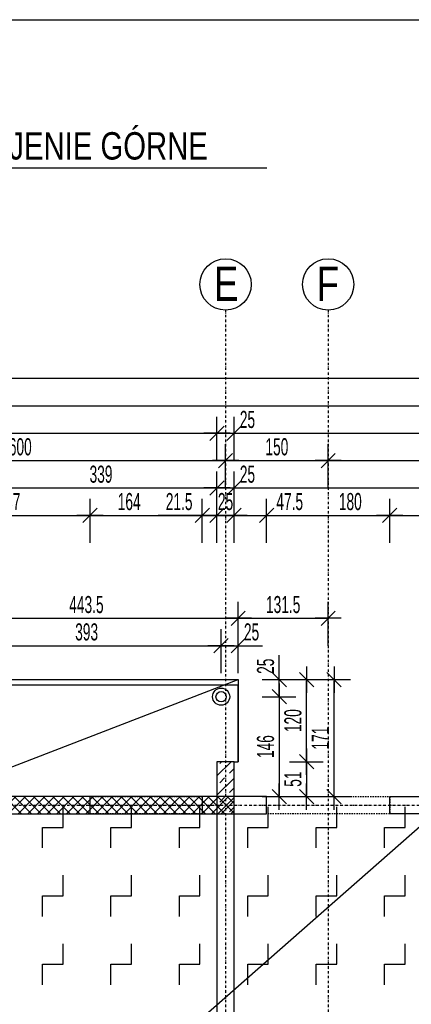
# Model space of a CAD drawing. Header units: millimetres. Extents: x -22500 to -4121, y -19317 to -14831.
# Tile 68 of 70: x -6047 to -5474, y -16507 to -15068. Entities that reach past the tile are written whole.
import ezdxf
from ezdxf.enums import TextEntityAlignment as Align

# ---------------------------------------------------------------- set-up
doc = ezdxf.new("R2010")
doc.units = ezdxf.units.MM
doc.header["$LTSCALE"] = 10
doc.linetypes.add('MO', pattern=[0.7, 0.35, -0.17, 0.01, -0.17])
doc.linetypes.add('MP', pattern=[0.36, 0.2, -0.16])
for name, color, linetype in [('BA_szr', 1, 'Continuous'), ('BA_wym', 1, 'Continuous'), ('BD_lpm', 1, 'MP'), ('BD_osm', 1, 'MO'), ('BD_txs', 2, 'Continuous'), ('BD_wic', 1, 'Continuous'), ('BD_wig', 3, 'Continuous'), ('BD_wis', 2, 'Continuous'), ('BZ_P_prz', 4, 'Continuous'), ('BZ_sym', 7, 'Continuous'), ('BZ_txg', 3, 'Continuous'), ('BZ_txs', 2, 'Continuous')]:
    doc.layers.add(name, color=color, linetype=linetype)
doc.styles.add('BIKTG', font='bikromsw.shx', dxfattribs={"width": 0.8})
doc.styles.add('BIKTS', font='bikromsw.shx', dxfattribs={"width": 0.8})
doc.styles.add('BIKWYM', font='bikromsw.shx', dxfattribs={"width": 0.6})
doc.dimstyles.new('BA_KR_100_cm', dxfattribs={"dimtxt": 25, "dimasz": 1.666667, "dimexe": 24, "dimexo": 0, "dimgap": 0, "dimtad": 0, "dimdec": 1, "dimrnd": 0.5, "dimzin": 9, "dimdsep": 46, "dimtxsty": 'BIKWYM', "dimblk": 'WYM-KR', "dimcen": 0, "dimdle": 20, "dimclrd": 256, "dimclre": 256, "dimclrt": 2, "dimadec": 0, "dimazin": 0, "dimtfac": 0.033333, "dimtdec": 1, "dimtmove": 0, "dimatfit": 3, "dimldrblk": 'WYM-KR', "dimfxl": 25, "dimfxlon": 1, "dimtvp": 0.8, "dimtolj": 1, "dimarcsym": 0})

# ---------------------------------------------------------------- blocks, each defined once
blk = doc.blocks.new('WYM-KR')
at = {"linetype": 'ByBlock'}
blk.add_line((11.52, 0), (-11.52, 0), dxfattribs=at)
at = {"color": 7, "linetype": 'ByBlock'}
blk.add_line((6.24, 6.24), (-6.24, -6.24), dxfattribs=at)
blk = doc.blocks.new('*D559')
at = {"layer": 'BA_wym', "lineweight": -2}
for p, q in [((-4637.4, -16152.2), (-4588.4, -16152.2)), ((-4612.4, -16201.6), (-4612.4, -16153.9)), ((-4637.4, -16203.2), (-4588.4, -16203.2))]:
    blk.add_line(p, q, dxfattribs=at)
at = {"layer": 'Defpoints', "color": 0}
for p in [(-5733.4, -16152.2), (-4612.4, -16152.2), (-5043.4, -16203.2)]:
    blk.add_point(p, dxfattribs=at)
at = {"layer": 'BA_wym', "lineweight": -2, "xscale": 1.666666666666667, "yscale": 1.666666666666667, "zscale": 1.666666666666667}
for p, rotation in [((-4612.4, -16152.2), 90), ((-4612.4, -16203.2), 270)]:
    blk.add_blockref('WYM-KR', p, dxfattribs=dict(at, rotation=rotation))
at = {"layer": 'BA_wym', "color": 2, "insert": (-4632.4, -16177.7), "char_height": 25, "attachment_point": 5, "rotation": 90, "style": 'BIKWYM'}
blk.add_mtext('\\A1;51', dxfattribs=at)
blk = doc.blocks.new('*D562')
at = {"layer": 'BA_wym', "lineweight": -2}
for p, q in [((-4597.4, -16152.2), (-4548.4, -16152.2)), ((-4572.4, -16153.9), (-4572.4, -18197.6)), ((-4597.4, -18199.2), (-4548.4, -18199.2))]:
    blk.add_line(p, q, dxfattribs=at)
at = {"layer": 'Defpoints', "color": 0}
for p in [(-5733.4, -16152.2), (-5043.4, -18199.2), (-4572.4, -18199.2)]:
    blk.add_point(p, dxfattribs=at)
at = {"layer": 'BA_wym', "lineweight": -2, "xscale": 1.666666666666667, "yscale": 1.666666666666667, "zscale": 1.666666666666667}
for p, rotation in [((-4572.4, -16152.2), 90), ((-4572.4, -18199.2), 270)]:
    blk.add_blockref('WYM-KR', p, dxfattribs=dict(at, rotation=rotation))
at = {"layer": 'BA_wym', "color": 2, "insert": (-4592.4, -17175.7), "char_height": 25, "attachment_point": 5, "rotation": 90, "style": 'BIKWYM'}
blk.add_mtext('\\A1;2047', dxfattribs=at)
blk = doc.blocks.new('*D585')
at = {"layer": 'BA_wym', "lineweight": -2}
for p, q in [((-6180.9, -15832.2), (-6180.9, -15768.2)), ((-5943.9, -15832.2), (-5943.9, -15768.2)), ((-6179.2, -15792.2), (-5945.6, -15792.2))]:
    blk.add_line(p, q, dxfattribs=at)
at = {"layer": 'Defpoints', "color": 0}
for p in [(-5943.9, -15792.2), (-6180.9, -16203.2), (-5943.9, -16203.2)]:
    blk.add_point(p, dxfattribs=at)
at = {"layer": 'BA_wym', "lineweight": -2, "xscale": 1.666666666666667, "yscale": 1.666666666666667, "zscale": 1.666666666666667, "rotation": 180}
blk.add_blockref('WYM-KR', (-6180.9, -15792.2), dxfattribs=at)
at = {"layer": 'BA_wym', "lineweight": -2, "xscale": 1.666666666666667, "yscale": 1.666666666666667, "zscale": 1.666666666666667}
blk.add_blockref('WYM-KR', (-5943.9, -15792.2), dxfattribs=at)
at = {"layer": 'BA_wym', "color": 2, "insert": (-6062.4, -15772.2), "char_height": 25, "attachment_point": 5, "style": 'BIKWYM'}
blk.add_mtext('\\A1;237', dxfattribs=at)
blk = doc.blocks.new('*D586')
at = {"layer": 'BA_wym', "lineweight": -2}
for p, q in [((-5943.9, -15832.2), (-5943.9, -15768.2)), ((-5779.9, -15832.2), (-5779.9, -15768.2)), ((-5942.3, -15792.2), (-5781.6, -15792.2))]:
    blk.add_line(p, q, dxfattribs=at)
at = {"layer": 'Defpoints', "color": 0}
for p in [(-5779.9, -15792.2), (-5943.9, -16203.2), (-5779.9, -16203.2)]:
    blk.add_point(p, dxfattribs=at)
at = {"layer": 'BA_wym', "lineweight": -2, "xscale": 1.666666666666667, "yscale": 1.666666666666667, "zscale": 1.666666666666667, "rotation": 180}
blk.add_blockref('WYM-KR', (-5943.9, -15792.2), dxfattribs=at)
at = {"layer": 'BA_wym', "lineweight": -2, "xscale": 1.666666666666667, "yscale": 1.666666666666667, "zscale": 1.666666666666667}
blk.add_blockref('WYM-KR', (-5779.9, -15792.2), dxfattribs=at)
at = {"layer": 'BA_wym', "color": 2, "insert": (-5886.7, -15772.2), "char_height": 25, "attachment_point": 5, "style": 'BIKWYM'}
blk.add_mtext('\\A1;164', dxfattribs=at)
blk = doc.blocks.new('*D587')
at = {"layer": 'BA_wym', "lineweight": -2}
for p, q in [((-5779.9, -15832.2), (-5779.9, -15768.2)), ((-5758.4, -15832.2), (-5758.4, -15768.2)), ((-5781.6, -15792.2), (-5844.2, -15792.2)), ((-5779.9, -15792.2), (-5758.4, -15792.2)), ((-5756.8, -15792.2), (-5755.1, -15792.2))]:
    blk.add_line(p, q, dxfattribs=at)
at = {"layer": 'Defpoints', "color": 0}
for p in [(-5758.4, -15792.2), (-5758.4, -16152.2), (-5779.9, -16203.2)]:
    blk.add_point(p, dxfattribs=at)
at = {"layer": 'BA_wym', "lineweight": -2, "xscale": 1.666666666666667, "yscale": 1.666666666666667, "zscale": 1.666666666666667}
blk.add_blockref('WYM-KR', (-5779.9, -15792.2), dxfattribs=at)
at = {"layer": 'BA_wym', "lineweight": -2, "xscale": 1.666666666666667, "yscale": 1.666666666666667, "zscale": 1.666666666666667, "rotation": 180}
blk.add_blockref('WYM-KR', (-5758.4, -15792.2), dxfattribs=at)
at = {"layer": 'BA_wym', "color": 2, "insert": (-5813.7, -15772.2), "char_height": 25, "attachment_point": 5, "style": 'BIKWYM'}
blk.add_mtext('\\A1;21.5', dxfattribs=at)
blk = doc.blocks.new('*D588')
at = {"layer": 'BA_wym', "lineweight": -2}
for p, q in [((-5758.4, -15832.2), (-5758.4, -15768.2)), ((-5733.4, -15832.2), (-5733.4, -15768.2)), ((-5760.1, -15792.2), (-5761.8, -15792.2)), ((-5758.4, -15792.2), (-5733.4, -15792.2)), ((-5731.8, -15792.2), (-5730.1, -15792.2))]:
    blk.add_line(p, q, dxfattribs=at)
at = {"layer": 'Defpoints', "color": 0}
for p in [(-5733.4, -15792.2), (-5758.4, -16152.2), (-5733.4, -16152.2)]:
    blk.add_point(p, dxfattribs=at)
at = {"layer": 'BA_wym', "lineweight": -2, "xscale": 1.666666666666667, "yscale": 1.666666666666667, "zscale": 1.666666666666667}
blk.add_blockref('WYM-KR', (-5758.4, -15792.2), dxfattribs=at)
at = {"layer": 'BA_wym', "lineweight": -2, "xscale": 1.666666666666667, "yscale": 1.666666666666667, "zscale": 1.666666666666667, "rotation": 180}
blk.add_blockref('WYM-KR', (-5733.4, -15792.2), dxfattribs=at)
at = {"layer": 'BA_wym', "color": 2, "insert": (-5745.9, -15772.2), "char_height": 25, "attachment_point": 5, "style": 'BIKWYM'}
blk.add_mtext('\\A1;25', dxfattribs=at)
blk = doc.blocks.new('*D589')
at = {"layer": 'BA_wym', "lineweight": -2}
for p, q in [((-5733.4, -15832.2), (-5733.4, -15768.2)), ((-5685.9, -15832.2), (-5685.9, -15768.2)), ((-5735.1, -15792.2), (-5736.8, -15792.2)), ((-5733.4, -15792.2), (-5685.9, -15792.2)), ((-5684.3, -15792.2), (-5621.6, -15792.2))]:
    blk.add_line(p, q, dxfattribs=at)
at = {"layer": 'Defpoints', "color": 0}
for p in [(-5685.9, -15792.2), (-5733.4, -16152.2), (-5685.9, -16203.2)]:
    blk.add_point(p, dxfattribs=at)
at = {"layer": 'BA_wym', "lineweight": -2, "xscale": 1.666666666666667, "yscale": 1.666666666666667, "zscale": 1.666666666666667}
blk.add_blockref('WYM-KR', (-5733.4, -15792.2), dxfattribs=at)
at = {"layer": 'BA_wym', "lineweight": -2, "xscale": 1.666666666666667, "yscale": 1.666666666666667, "zscale": 1.666666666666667, "rotation": 180}
blk.add_blockref('WYM-KR', (-5685.9, -15792.2), dxfattribs=at)
at = {"layer": 'BA_wym', "color": 2, "insert": (-5652.1, -15772.2), "char_height": 25, "attachment_point": 5, "style": 'BIKWYM'}
blk.add_mtext('\\A1;47.5', dxfattribs=at)
blk = doc.blocks.new('*D590')
at = {"layer": 'BA_wym', "lineweight": -2}
for p, q in [((-5685.9, -15832.2), (-5685.9, -15768.2)), ((-5505.9, -15832.2), (-5505.9, -15768.2)), ((-5684.3, -15792.2), (-5507.6, -15792.2))]:
    blk.add_line(p, q, dxfattribs=at)
at = {"layer": 'Defpoints', "color": 0}
for p in [(-5505.9, -15792.2), (-5685.9, -16203.2), (-5505.9, -16203.2)]:
    blk.add_point(p, dxfattribs=at)
at = {"layer": 'BA_wym', "lineweight": -2, "xscale": 1.666666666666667, "yscale": 1.666666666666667, "zscale": 1.666666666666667, "rotation": 180}
blk.add_blockref('WYM-KR', (-5685.9, -15792.2), dxfattribs=at)
at = {"layer": 'BA_wym', "lineweight": -2, "xscale": 1.666666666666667, "yscale": 1.666666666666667, "zscale": 1.666666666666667}
blk.add_blockref('WYM-KR', (-5505.9, -15792.2), dxfattribs=at)
at = {"layer": 'BA_wym', "color": 2, "insert": (-5563.6, -15772.2), "char_height": 25, "attachment_point": 5, "style": 'BIKWYM'}
blk.add_mtext('\\A1;180', dxfattribs=at)
blk = doc.blocks.new('*D591')
at = {"layer": 'BA_wym', "lineweight": -2}
for p, q in [((-5505.9, -15832.2), (-5505.9, -15768.2)), ((-5355.9, -15832.2), (-5355.9, -15768.2)), ((-5504.3, -15792.2), (-5357.6, -15792.2))]:
    blk.add_line(p, q, dxfattribs=at)
at = {"layer": 'Defpoints', "color": 0}
for p in [(-5355.9, -15792.2), (-5505.9, -16203.2), (-5355.9, -16203.2)]:
    blk.add_point(p, dxfattribs=at)
at = {"layer": 'BA_wym', "lineweight": -2, "xscale": 1.666666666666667, "yscale": 1.666666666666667, "zscale": 1.666666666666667, "rotation": 180}
blk.add_blockref('WYM-KR', (-5505.9, -15792.2), dxfattribs=at)
at = {"layer": 'BA_wym', "lineweight": -2, "xscale": 1.666666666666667, "yscale": 1.666666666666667, "zscale": 1.666666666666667}
blk.add_blockref('WYM-KR', (-5355.9, -15792.2), dxfattribs=at)
at = {"layer": 'BA_wym', "color": 2, "insert": (-5430.9, -15772.2), "char_height": 25, "attachment_point": 5, "style": 'BIKWYM'}
blk.add_mtext('\\A1;150', dxfattribs=at)
blk = doc.blocks.new('*D604')
at = {"layer": 'BA_wym', "lineweight": -2}
for p, q in [((-6097.4, -15792.2), (-6097.4, -15728.2)), ((-5758.4, -15792.2), (-5758.4, -15728.2)), ((-6095.8, -15752.2), (-5760.1, -15752.2))]:
    blk.add_line(p, q, dxfattribs=at)
at = {"layer": 'Defpoints', "color": 0}
for p in [(-5758.4, -15752.2), (-5758.4, -16152.2), (-6097.4, -16228.2)]:
    blk.add_point(p, dxfattribs=at)
at = {"layer": 'BA_wym', "lineweight": -2, "xscale": 1.666666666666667, "yscale": 1.666666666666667, "zscale": 1.666666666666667, "rotation": 180}
blk.add_blockref('WYM-KR', (-6097.4, -15752.2), dxfattribs=at)
at = {"layer": 'BA_wym', "lineweight": -2, "xscale": 1.666666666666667, "yscale": 1.666666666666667, "zscale": 1.666666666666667}
blk.add_blockref('WYM-KR', (-5758.4, -15752.2), dxfattribs=at)
at = {"layer": 'BA_wym', "color": 2, "insert": (-5927.9, -15732.2), "char_height": 25, "attachment_point": 5, "style": 'BIKWYM'}
blk.add_mtext('\\A1;339', dxfattribs=at)
blk = doc.blocks.new('*D605')
at = {"layer": 'BA_wym', "lineweight": -2}
for p, q in [((-5758.4, -15792.2), (-5758.4, -15728.2)), ((-5733.4, -15792.2), (-5733.4, -15728.2)), ((-5760.1, -15752.2), (-5761.8, -15752.2)), ((-5758.4, -15752.2), (-5733.4, -15752.2)), ((-5731.8, -15752.2), (-5697.7, -15752.2))]:
    blk.add_line(p, q, dxfattribs=at)
at = {"layer": 'Defpoints', "color": 0}
for p in [(-5733.4, -15752.2), (-5758.4, -16152.2), (-5733.4, -16152.2)]:
    blk.add_point(p, dxfattribs=at)
at = {"layer": 'BA_wym', "lineweight": -2, "xscale": 1.666666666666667, "yscale": 1.666666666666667, "zscale": 1.666666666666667}
blk.add_blockref('WYM-KR', (-5758.4, -15752.2), dxfattribs=at)
at = {"layer": 'BA_wym', "lineweight": -2, "xscale": 1.666666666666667, "yscale": 1.666666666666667, "zscale": 1.666666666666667, "rotation": 180}
blk.add_blockref('WYM-KR', (-5733.4, -15752.2), dxfattribs=at)
at = {"layer": 'BA_wym', "color": 2, "insert": (-5713.9, -15732.2), "char_height": 25, "attachment_point": 5, "style": 'BIKWYM'}
blk.add_mtext('\\A1;25', dxfattribs=at)
blk = doc.blocks.new('*D606')
at = {"layer": 'BA_wym', "lineweight": -2}
for p, q in [((-5733.4, -15792.2), (-5733.4, -15728.2)), ((-5068.4, -15792.2), (-5068.4, -15728.2)), ((-5731.8, -15752.2), (-5070.1, -15752.2))]:
    blk.add_line(p, q, dxfattribs=at)
at = {"layer": 'Defpoints', "color": 0}
for p in [(-5068.4, -15752.2), (-5733.4, -16152.2), (-5068.4, -16203.2)]:
    blk.add_point(p, dxfattribs=at)
at = {"layer": 'BA_wym', "lineweight": -2, "xscale": 1.666666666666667, "yscale": 1.666666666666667, "zscale": 1.666666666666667, "rotation": 180}
blk.add_blockref('WYM-KR', (-5733.4, -15752.2), dxfattribs=at)
at = {"layer": 'BA_wym', "lineweight": -2, "xscale": 1.666666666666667, "yscale": 1.666666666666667, "zscale": 1.666666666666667}
blk.add_blockref('WYM-KR', (-5068.4, -15752.2), dxfattribs=at)
at = {"layer": 'BA_wym', "color": 2, "insert": (-5400.9, -15732.2), "char_height": 25, "attachment_point": 5, "style": 'BIKWYM'}
blk.add_mtext('\\A1;665', dxfattribs=at)
blk = doc.blocks.new('*D612')
at = {"layer": 'BA_wym', "lineweight": -2}
for p, q in [((-6345.9, -15752.2), (-6345.9, -15688.2)), ((-5745.9, -15752.2), (-5745.9, -15688.2)), ((-6344.3, -15712.2), (-5747.6, -15712.2))]:
    blk.add_line(p, q, dxfattribs=at)
at = {"layer": 'Defpoints', "color": 0}
for p in [(-5745.9, -15712.2), (-6345.9, -16203.2), (-5745.9, -16203.2)]:
    blk.add_point(p, dxfattribs=at)
at = {"layer": 'BA_wym', "lineweight": -2, "xscale": 1.666666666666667, "yscale": 1.666666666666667, "zscale": 1.666666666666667, "rotation": 180}
blk.add_blockref('WYM-KR', (-6345.9, -15712.2), dxfattribs=at)
at = {"layer": 'BA_wym', "lineweight": -2, "xscale": 1.666666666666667, "yscale": 1.666666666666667, "zscale": 1.666666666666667}
blk.add_blockref('WYM-KR', (-5745.9, -15712.2), dxfattribs=at)
at = {"layer": 'BA_wym', "color": 2, "insert": (-6045.9, -15692.2), "char_height": 25, "attachment_point": 5, "style": 'BIKWYM'}
blk.add_mtext('\\A1;600', dxfattribs=at)
blk = doc.blocks.new('*D613')
at = {"layer": 'BA_wym', "lineweight": -2}
for p, q in [((-5745.9, -15752.2), (-5745.9, -15688.2)), ((-5595.9, -15752.2), (-5595.9, -15688.2)), ((-5744.3, -15712.2), (-5597.6, -15712.2))]:
    blk.add_line(p, q, dxfattribs=at)
at = {"layer": 'Defpoints', "color": 0}
for p in [(-5595.9, -15712.2), (-5745.9, -16203.2), (-5595.9, -16486.4)]:
    blk.add_point(p, dxfattribs=at)
at = {"layer": 'BA_wym', "lineweight": -2, "xscale": 1.666666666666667, "yscale": 1.666666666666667, "zscale": 1.666666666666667, "rotation": 180}
blk.add_blockref('WYM-KR', (-5745.9, -15712.2), dxfattribs=at)
at = {"layer": 'BA_wym', "lineweight": -2, "xscale": 1.666666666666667, "yscale": 1.666666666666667, "zscale": 1.666666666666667}
blk.add_blockref('WYM-KR', (-5595.9, -15712.2), dxfattribs=at)
at = {"layer": 'BA_wym', "color": 2, "insert": (-5670.9, -15692.2), "char_height": 25, "attachment_point": 5, "style": 'BIKWYM'}
blk.add_mtext('\\A1;150', dxfattribs=at)
blk = doc.blocks.new('*D614')
at = {"layer": 'BA_wym', "lineweight": -2}
for p, q in [((-5595.9, -15752.2), (-5595.9, -15688.2)), ((-5055.9, -15752.2), (-5055.9, -15688.2)), ((-5594.3, -15712.2), (-5057.6, -15712.2))]:
    blk.add_line(p, q, dxfattribs=at)
at = {"layer": 'Defpoints', "color": 0}
for p in [(-5055.9, -15712.2), (-5055.9, -16203.2), (-5595.9, -16486.4)]:
    blk.add_point(p, dxfattribs=at)
at = {"layer": 'BA_wym', "lineweight": -2, "xscale": 1.666666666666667, "yscale": 1.666666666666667, "zscale": 1.666666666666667, "rotation": 180}
blk.add_blockref('WYM-KR', (-5595.9, -15712.2), dxfattribs=at)
at = {"layer": 'BA_wym', "lineweight": -2, "xscale": 1.666666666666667, "yscale": 1.666666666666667, "zscale": 1.666666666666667}
blk.add_blockref('WYM-KR', (-5055.9, -15712.2), dxfattribs=at)
at = {"layer": 'BA_wym', "color": 2, "insert": (-5325.9, -15692.2), "char_height": 25, "attachment_point": 5, "style": 'BIKWYM'}
blk.add_mtext('\\A1;540', dxfattribs=at)
blk = doc.blocks.new('*D618')
at = {"layer": 'BA_wym', "lineweight": -2}
for p, q in [((-6933.4, -15712.2), (-6933.4, -15648.2)), ((-5758.4, -15712.2), (-5758.4, -15648.2)), ((-6931.8, -15672.2), (-5760.1, -15672.2))]:
    blk.add_line(p, q, dxfattribs=at)
at = {"layer": 'Defpoints', "color": 0}
for p in [(-5758.4, -15672.2), (-6933.4, -16152.2), (-5758.4, -16152.2)]:
    blk.add_point(p, dxfattribs=at)
at = {"layer": 'BA_wym', "lineweight": -2, "xscale": 1.666666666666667, "yscale": 1.666666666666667, "zscale": 1.666666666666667, "rotation": 180}
blk.add_blockref('WYM-KR', (-6933.4, -15672.2), dxfattribs=at)
at = {"layer": 'BA_wym', "lineweight": -2, "xscale": 1.666666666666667, "yscale": 1.666666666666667, "zscale": 1.666666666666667}
blk.add_blockref('WYM-KR', (-5758.4, -15672.2), dxfattribs=at)
at = {"layer": 'BA_wym', "color": 2, "insert": (-6345.9, -15652.2), "char_height": 25, "attachment_point": 5, "style": 'BIKWYM'}
blk.add_mtext('\\A1;1175', dxfattribs=at)
blk = doc.blocks.new('*D619')
at = {"layer": 'BA_wym', "lineweight": -2}
for p, q in [((-5758.4, -15712.2), (-5758.4, -15648.2)), ((-5733.4, -15712.2), (-5733.4, -15648.2)), ((-5760.1, -15672.2), (-5761.8, -15672.2)), ((-5758.4, -15672.2), (-5733.4, -15672.2)), ((-5731.8, -15672.2), (-5697.7, -15672.2))]:
    blk.add_line(p, q, dxfattribs=at)
at = {"layer": 'Defpoints', "color": 0}
for p in [(-5733.4, -15672.2), (-5758.4, -16152.2), (-5733.4, -16152.2)]:
    blk.add_point(p, dxfattribs=at)
at = {"layer": 'BA_wym', "lineweight": -2, "xscale": 1.666666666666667, "yscale": 1.666666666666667, "zscale": 1.666666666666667}
blk.add_blockref('WYM-KR', (-5758.4, -15672.2), dxfattribs=at)
at = {"layer": 'BA_wym', "lineweight": -2, "xscale": 1.666666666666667, "yscale": 1.666666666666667, "zscale": 1.666666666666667, "rotation": 180}
blk.add_blockref('WYM-KR', (-5733.4, -15672.2), dxfattribs=at)
at = {"layer": 'BA_wym', "color": 2, "insert": (-5713.9, -15652.2), "char_height": 25, "attachment_point": 5, "style": 'BIKWYM'}
blk.add_mtext('\\A1;25', dxfattribs=at)
blk = doc.blocks.new('*D620')
at = {"layer": 'BA_wym', "lineweight": -2}
for p, q in [((-5733.4, -15712.2), (-5733.4, -15648.2)), ((-5043.4, -15712.2), (-5043.4, -15648.2)), ((-5731.8, -15672.2), (-5045.1, -15672.2))]:
    blk.add_line(p, q, dxfattribs=at)
at = {"layer": 'Defpoints', "color": 0}
for p in [(-5043.4, -15672.2), (-5733.4, -16152.2), (-5043.4, -16203.2)]:
    blk.add_point(p, dxfattribs=at)
at = {"layer": 'BA_wym', "lineweight": -2, "xscale": 1.666666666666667, "yscale": 1.666666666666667, "zscale": 1.666666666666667, "rotation": 180}
blk.add_blockref('WYM-KR', (-5733.4, -15672.2), dxfattribs=at)
at = {"layer": 'BA_wym', "lineweight": -2, "xscale": 1.666666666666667, "yscale": 1.666666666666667, "zscale": 1.666666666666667}
blk.add_blockref('WYM-KR', (-5043.4, -15672.2), dxfattribs=at)
at = {"layer": 'BA_wym', "color": 2, "insert": (-5388.4, -15652.2), "char_height": 25, "attachment_point": 5, "style": 'BIKWYM'}
blk.add_mtext('\\A1;690', dxfattribs=at)
blk = doc.blocks.new('*D622')
at = {"layer": 'BA_wym', "lineweight": -2}
for p, q in [((-7648.4, -15672.2), (-7648.4, -15608.2)), ((-5043.4, -15672.2), (-5043.4, -15608.2)), ((-7646.8, -15632.2), (-5045.1, -15632.2))]:
    blk.add_line(p, q, dxfattribs=at)
at = {"layer": 'Defpoints', "color": 0}
for p in [(-5043.4, -15632.2), (-5043.4, -16203.2), (-7648.4, -16465.7)]:
    blk.add_point(p, dxfattribs=at)
at = {"layer": 'BA_wym', "lineweight": -2, "xscale": 1.666666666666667, "yscale": 1.666666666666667, "zscale": 1.666666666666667, "rotation": 180}
blk.add_blockref('WYM-KR', (-7648.4, -15632.2), dxfattribs=at)
at = {"layer": 'BA_wym', "lineweight": -2, "xscale": 1.666666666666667, "yscale": 1.666666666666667, "zscale": 1.666666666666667}
blk.add_blockref('WYM-KR', (-5043.4, -15632.2), dxfattribs=at)
at = {"layer": 'BA_wym', "color": 2, "insert": (-6345.9, -15612.2), "char_height": 25, "attachment_point": 5, "style": 'BIKWYM'}
blk.add_mtext('\\A1;2605', dxfattribs=at)
blk = doc.blocks.new('*D624')
at = {"layer": 'BA_wym', "lineweight": -2}
for p, q in [((-7819.4, -15632.2), (-7819.4, -15568.2)), ((-4872.4, -15632.2), (-4872.4, -15568.2)), ((-4874.1, -15592.2), (-7817.8, -15592.2))]:
    blk.add_line(p, q, dxfattribs=at)
at = {"layer": 'Defpoints', "color": 0}
for p in [(-7819.4, -15592.2), (-7819.4, -16465.7), (-4872.4, -16465.7)]:
    blk.add_point(p, dxfattribs=at)
at = {"layer": 'BA_wym', "lineweight": -2, "xscale": 1.666666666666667, "yscale": 1.666666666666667, "zscale": 1.666666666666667, "rotation": 180}
blk.add_blockref('WYM-KR', (-7819.4, -15592.2), dxfattribs=at)
at = {"layer": 'BA_wym', "lineweight": -2, "xscale": 1.666666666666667, "yscale": 1.666666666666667, "zscale": 1.666666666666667}
blk.add_blockref('WYM-KR', (-4872.4, -15592.2), dxfattribs=at)
at = {"layer": 'BA_wym', "color": 2, "insert": (-6345.9, -15572.2), "char_height": 25, "attachment_point": 5, "style": 'BIKWYM'}
blk.add_mtext('\\A1;2947', dxfattribs=at)
blk = doc.blocks.new('*D628')
at = {"layer": 'BA_wym', "lineweight": -2}
for p, q in [((-6145.4, -16022.7), (-6145.4, -15958.7)), ((-5752.4, -16022.7), (-5752.4, -15958.7)), ((-6143.8, -15982.7), (-5754.1, -15982.7))]:
    blk.add_line(p, q, dxfattribs=at)
at = {"layer": 'Defpoints', "color": 0}
for p in [(-5752.4, -15982.7), (-6145.4, -16044.7), (-5752.4, -16044.7)]:
    blk.add_point(p, dxfattribs=at)
at = {"layer": 'BA_wym', "lineweight": -2, "xscale": 1.666666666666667, "yscale": 1.666666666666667, "zscale": 1.666666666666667, "rotation": 180}
blk.add_blockref('WYM-KR', (-6145.4, -15982.7), dxfattribs=at)
at = {"layer": 'BA_wym', "lineweight": -2, "xscale": 1.666666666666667, "yscale": 1.666666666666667, "zscale": 1.666666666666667}
blk.add_blockref('WYM-KR', (-5752.4, -15982.7), dxfattribs=at)
at = {"layer": 'BA_wym', "color": 2, "insert": (-5948.9, -15962.7), "char_height": 25, "attachment_point": 5, "style": 'BIKWYM'}
blk.add_mtext('\\A1;393', dxfattribs=at)
blk = doc.blocks.new('*D629')
at = {"layer": 'BA_wym', "lineweight": -2}
for p, q in [((-5752.4, -16022.7), (-5752.4, -15958.7)), ((-5727.4, -16022.7), (-5727.4, -15958.7)), ((-5754.1, -15982.7), (-5755.7, -15982.7)), ((-5752.4, -15982.7), (-5727.4, -15982.7)), ((-5725.8, -15982.7), (-5691.7, -15982.7))]:
    blk.add_line(p, q, dxfattribs=at)
at = {"layer": 'Defpoints', "color": 0}
for p in [(-5727.4, -15982.7), (-5727.4, -16032.2), (-5752.4, -16044.7)]:
    blk.add_point(p, dxfattribs=at)
at = {"layer": 'BA_wym', "lineweight": -2, "xscale": 1.666666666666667, "yscale": 1.666666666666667, "zscale": 1.666666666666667}
blk.add_blockref('WYM-KR', (-5752.4, -15982.7), dxfattribs=at)
at = {"layer": 'BA_wym', "lineweight": -2, "xscale": 1.666666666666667, "yscale": 1.666666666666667, "zscale": 1.666666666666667, "rotation": 180}
blk.add_blockref('WYM-KR', (-5727.4, -15982.7), dxfattribs=at)
at = {"layer": 'BA_wym', "color": 2, "insert": (-5707.9, -15962.7), "char_height": 25, "attachment_point": 5, "style": 'BIKWYM'}
blk.add_mtext('\\A1;25', dxfattribs=at)
blk = doc.blocks.new('*D632')
at = {"layer": 'BA_wym', "lineweight": -2}
for p, q in [((-6170.9, -15982.7), (-6170.9, -15918.7)), ((-5727.4, -15982.7), (-5727.4, -15918.7)), ((-6169.2, -15942.7), (-5729.1, -15942.7))]:
    blk.add_line(p, q, dxfattribs=at)
at = {"layer": 'Defpoints', "color": 0}
for p in [(-5727.4, -15942.7), (-6170.9, -16032.2), (-5727.4, -16032.2)]:
    blk.add_point(p, dxfattribs=at)
at = {"layer": 'BA_wym', "lineweight": -2, "xscale": 1.666666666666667, "yscale": 1.666666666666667, "zscale": 1.666666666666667, "rotation": 180}
blk.add_blockref('WYM-KR', (-6170.9, -15942.7), dxfattribs=at)
at = {"layer": 'BA_wym', "lineweight": -2, "xscale": 1.666666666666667, "yscale": 1.666666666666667, "zscale": 1.666666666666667}
blk.add_blockref('WYM-KR', (-5727.4, -15942.7), dxfattribs=at)
at = {"layer": 'BA_wym', "color": 2, "insert": (-5949.2, -15922.7), "char_height": 25, "attachment_point": 5, "style": 'BIKWYM'}
blk.add_mtext('\\A1;443.5', dxfattribs=at)
blk = doc.blocks.new('*D633')
at = {"layer": 'BA_wym', "lineweight": -2}
for p, q in [((-5727.4, -15982.7), (-5727.4, -15918.7)), ((-5595.9, -15982.7), (-5595.9, -15918.7)), ((-5725.8, -15942.7), (-5597.6, -15942.7))]:
    blk.add_line(p, q, dxfattribs=at)
at = {"layer": 'Defpoints', "color": 0}
for p in [(-5595.9, -15942.7), (-5727.4, -16032.2), (-5595.9, -16114.5)]:
    blk.add_point(p, dxfattribs=at)
at = {"layer": 'BA_wym', "lineweight": -2, "xscale": 1.666666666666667, "yscale": 1.666666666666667, "zscale": 1.666666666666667, "rotation": 180}
blk.add_blockref('WYM-KR', (-5727.4, -15942.7), dxfattribs=at)
at = {"layer": 'BA_wym', "lineweight": -2, "xscale": 1.666666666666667, "yscale": 1.666666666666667, "zscale": 1.666666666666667}
blk.add_blockref('WYM-KR', (-5595.9, -15942.7), dxfattribs=at)
at = {"layer": 'BA_wym', "color": 2, "insert": (-5661.7, -15922.7), "char_height": 25, "attachment_point": 5, "style": 'BIKWYM'}
blk.add_mtext('\\A1;131.5', dxfattribs=at)
blk = doc.blocks.new('*D638')
at = {"layer": 'BA_wym', "lineweight": -2}
for p, q in [((-4557.4, -16032.2), (-4508.4, -16032.2)), ((-4532.4, -16033.9), (-4532.4, -18197.6)), ((-4557.4, -18199.2), (-4508.4, -18199.2))]:
    blk.add_line(p, q, dxfattribs=at)
at = {"layer": 'Defpoints', "color": 0}
for p in [(-5727.4, -16032.2), (-5043.4, -18199.2), (-4532.4, -18199.2)]:
    blk.add_point(p, dxfattribs=at)
at = {"layer": 'BA_wym', "lineweight": -2, "xscale": 1.666666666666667, "yscale": 1.666666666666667, "zscale": 1.666666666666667}
for p, rotation in [((-4532.4, -16032.2), 90), ((-4532.4, -18199.2), 270)]:
    blk.add_blockref('WYM-KR', p, dxfattribs=dict(at, rotation=rotation))
at = {"layer": 'BA_wym', "color": 2, "insert": (-4552.4, -17115.7), "char_height": 25, "attachment_point": 5, "rotation": 90, "style": 'BIKWYM'}
blk.add_mtext('\\A1;2167', dxfattribs=at)
blk = doc.blocks.new('eoprz')
blk = doc.blocks.new('*D644')
at = {"layer": 'BA_wym', "lineweight": -2}
for p, q in [((-5692.4, -16057.2), (-5643.4, -16057.2)), ((-5667.4, -16058.9), (-5667.4, -16201.6)), ((-5692.4, -16203.2), (-5643.4, -16203.2))]:
    blk.add_line(p, q, dxfattribs=at)
at = {"layer": 'Defpoints', "color": 0}
for p in [(-5739.9, -16057.2), (-5707.4, -16203.2), (-5667.4, -16203.2)]:
    blk.add_point(p, dxfattribs=at)
at = {"layer": 'BA_wym', "lineweight": -2, "xscale": 1.666666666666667, "yscale": 1.666666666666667, "zscale": 1.666666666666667}
for p, rotation in [((-5667.4, -16057.2), 90), ((-5667.4, -16203.2), 270)]:
    blk.add_blockref('WYM-KR', p, dxfattribs=dict(at, rotation=rotation))
at = {"layer": 'BA_wym', "color": 2, "insert": (-5687.4, -16130.2), "char_height": 25, "attachment_point": 5, "rotation": 90, "style": 'BIKWYM'}
blk.add_mtext('\\A1;146', dxfattribs=at)
blk = doc.blocks.new('*D645')
at = {"layer": 'BA_wym', "lineweight": -2}
for p, q in [((-5667.4, -16030.6), (-5667.4, -15996.5)), ((-5692.4, -16032.2), (-5643.4, -16032.2)), ((-5667.4, -16057.2), (-5667.4, -16032.2)), ((-5692.4, -16057.2), (-5643.4, -16057.2)), ((-5667.4, -16058.9), (-5667.4, -16060.6))]:
    blk.add_line(p, q, dxfattribs=at)
at = {"layer": 'Defpoints', "color": 0}
for p in [(-5727.4, -16032.2), (-5667.4, -16032.2), (-5739.9, -16057.2)]:
    blk.add_point(p, dxfattribs=at)
at = {"layer": 'BA_wym', "lineweight": -2, "xscale": 1.666666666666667, "yscale": 1.666666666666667, "zscale": 1.666666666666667}
for p, rotation in [((-5667.4, -16032.2), 270), ((-5667.4, -16057.2), 90)]:
    blk.add_blockref('WYM-KR', p, dxfattribs=dict(at, rotation=rotation))
at = {"layer": 'BA_wym', "color": 2, "insert": (-5687.4, -16012.7), "char_height": 25, "attachment_point": 5, "rotation": 90, "style": 'BIKWYM'}
blk.add_mtext('\\A1;25', dxfattribs=at)
blk = doc.blocks.new('*D646')
at = {"layer": 'BA_wym', "lineweight": -2}
for p, q in [((-5652.4, -16152.2), (-5603.4, -16152.2)), ((-5627.4, -16153.9), (-5627.4, -16201.6)), ((-5652.4, -16203.2), (-5603.4, -16203.2))]:
    blk.add_line(p, q, dxfattribs=at)
at = {"layer": 'Defpoints', "color": 0}
for p in [(-5727.4, -16152.2), (-5667.4, -16203.2), (-5627.4, -16203.2)]:
    blk.add_point(p, dxfattribs=at)
at = {"layer": 'BA_wym', "lineweight": -2, "xscale": 1.666666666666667, "yscale": 1.666666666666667, "zscale": 1.666666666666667}
for p, rotation in [((-5627.4, -16152.2), 90), ((-5627.4, -16203.2), 270)]:
    blk.add_blockref('WYM-KR', p, dxfattribs=dict(at, rotation=rotation))
at = {"layer": 'BA_wym', "color": 2, "insert": (-5647.4, -16177.7), "char_height": 25, "attachment_point": 5, "rotation": 90, "style": 'BIKWYM'}
blk.add_mtext('\\A1;51', dxfattribs=at)
blk = doc.blocks.new('*D647')
at = {"layer": 'BA_wym', "lineweight": -2}
for p, q in [((-5652.4, -16032.2), (-5603.4, -16032.2)), ((-5627.4, -16150.6), (-5627.4, -16033.9)), ((-5652.4, -16152.2), (-5603.4, -16152.2))]:
    blk.add_line(p, q, dxfattribs=at)
at = {"layer": 'Defpoints', "color": 0}
for p in [(-5727.4, -16032.2), (-5627.4, -16032.2), (-5727.4, -16152.2)]:
    blk.add_point(p, dxfattribs=at)
at = {"layer": 'BA_wym', "lineweight": -2, "xscale": 1.666666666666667, "yscale": 1.666666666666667, "zscale": 1.666666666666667}
for p, rotation in [((-5627.4, -16032.2), 90), ((-5627.4, -16152.2), 270)]:
    blk.add_blockref('WYM-KR', p, dxfattribs=dict(at, rotation=rotation))
at = {"layer": 'BA_wym', "color": 2, "insert": (-5647.4, -16092.2), "char_height": 25, "attachment_point": 5, "rotation": 90, "style": 'BIKWYM'}
blk.add_mtext('\\A1;120', dxfattribs=at)
blk = doc.blocks.new('*D648')
at = {"layer": 'BA_wym', "lineweight": -2}
for p, q in [((-5612.4, -16032.2), (-5563.4, -16032.2)), ((-5587.4, -16201.6), (-5587.4, -16033.9)), ((-5612.4, -16203.2), (-5563.4, -16203.2))]:
    blk.add_line(p, q, dxfattribs=at)
at = {"layer": 'Defpoints', "color": 0}
for p in [(-5627.4, -16032.2), (-5587.4, -16032.2), (-5630, -16203.2)]:
    blk.add_point(p, dxfattribs=at)
at = {"layer": 'BA_wym', "lineweight": -2, "xscale": 1.666666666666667, "yscale": 1.666666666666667, "zscale": 1.666666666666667}
for p, rotation in [((-5587.4, -16032.2), 90), ((-5587.4, -16203.2), 270)]:
    blk.add_blockref('WYM-KR', p, dxfattribs=dict(at, rotation=rotation))
at = {"layer": 'BA_wym', "color": 2, "insert": (-5607.4, -16117.7), "char_height": 25, "attachment_point": 5, "rotation": 90, "style": 'BIKWYM'}
blk.add_mtext('\\A1;171', dxfattribs=at)

msp = doc.modelspace()

# ---------------------------------------------------------------- hatches: boundary and pattern name
at = {"layer": 'BA_szr'}
h = msp.add_hatch(dxfattribs=at)
h.set_pattern_fill('BIK_ZELBET', color=256, scale=100, angle=45, pattern_type=2)
h.set_pattern_definition([(45, (-17372.212, -17293.086), (-14.142136, 14.142136), []), (45, (-17379.283, -17286.015), (-14.142136, 14.142136), [10, -10])])
h.paths.add_polyline_path([(-5758.43, -16228.23), (-5733.43, -16228.23), (-5733.43, -16152.23), (-5758.43, -16152.23)])
h = msp.add_hatch(dxfattribs=at)
h.set_pattern_fill('BIK_CIAGLE_SKRZYZOWANE', color=8, scale=100, angle=45, pattern_type=2)
h.set_pattern_definition([(45, (-2016.022, -17272.086), (-7.071068, 7.071068), []), (135, (-2016.022, -17272.086), (-7.071068, -7.071068), [])])
h.paths.add_polyline_path([(-6958.43, -16228.23), (-6958.43, -16203.23), (-5733.43, -16203.23), (-5733.43, -16228.23)])

# ---------------------------------------------------------------- linework, layer by layer
at = {"layer": 'BD_lpm'}
for points in [[(-5779.93, -16228.23), (-5943.93, -16228.23), (-5943.93, -16203.23), (-5779.93, -16203.23)], [(-5505.93, -16228.23), (-5685.93, -16228.23), (-5685.93, -16203.23), (-5505.93, -16203.23)]]:
    msp.add_lwpolyline(points, close=True, dxfattribs=at)
at = {"layer": 'BD_osm', "color": 5}
for p, q in [((-5968.93, -16215.73), (-5754.93, -16215.73)), ((-5710.93, -16215.73), (-5480.93, -16215.73))]:
    msp.add_line(p, q, dxfattribs=at)
at = {"layer": 'BD_osm'}
for points in [[(-5745.93, -15492.23), (-5745.93, -18704.69)], [(-5595.93, -15492.23), (-5595.93, -18704.69)], [(-8259.43, -16215.73), (-4432.43, -16215.73)]]:
    msp.add_lwpolyline(points, dxfattribs=at)
at = {"layer": 'BD_wic', "color": 5}
msp.add_line((-8688.2, -19082.11), (-4120.79, -15067.9), dxfattribs=at)
at = {"layer": 'BD_wic'}
msp.add_line((-5733.43, -16152.23), (-5727.43, -16152.23), dxfattribs=at)
at = {"layer": 'BD_wic', "color": 5}
msp.add_lwpolyline([(-8688.2, -15067.9), (-4120.79, -15067.9), (-4120.79, -19082.11), (-8688.2, -19082.11)], close=True, dxfattribs=at)
at = {"layer": 'BD_wic', "color": 8}
msp.add_lwpolyline([(-5727.43, -16152.23), (-5727.43, -16040.19), (-6723.43, -16040.23), (-6723.43, -15892.23), (-6964.44, -15892.23), (-6964.43, -16152.23)], dxfattribs=at)
at = {"layer": 'BD_wic'}
for points in [[(-6170.9, -16203.23), (-6170.9, -16032.23), (-5727.43, -16032.22), (-5727.43, -16152.23)], [(-6170.9, -16203.23), (-5727.43, -16032.22)]]:
    msp.add_lwpolyline(points, dxfattribs=at)
for centre, radius in [((-5745.93, -15454.73), 37.5), ((-5595.93, -15454.73), 37.5), ((-5752.38, -16057.23), 7.5)]:
    msp.add_circle(centre, radius, dxfattribs=at)
at = {"layer": 'BD_wig'}
for points in [[(-5685.93, -16228.23), (-5685.93, -16203.23), (-5733.43, -16203.23), (-5733.43, -16152.23), (-5758.43, -16152.23), (-5758.43, -16203.23), (-5779.93, -16203.24), (-5779.93, -16228.24), (-5758.43, -16228.23), (-5758.43, -16657.23)], [(-6097.43, -16657.23), (-6097.43, -16228.23), (-5943.93, -16228.24), (-5943.93, -16203.24), (-6180.9, -16203.23), (-6180.9, -16228.23), (-6122.43, -16228.23), (-6122.43, -16657.23)], [(-5733.43, -17043.23), (-5733.43, -16228.23), (-5685.93, -16228.23)]]:
    msp.add_lwpolyline(points, dxfattribs=at)
for points in [[(-5758.43, -16228.23), (-5733.43, -16228.23), (-5733.43, -16152.23), (-5758.43, -16152.23)], [(-5355.93, -16228.23), (-5505.93, -16228.23), (-5505.93, -16203.23), (-5355.93, -16203.23)]]:
    msp.add_lwpolyline(points, close=True, dxfattribs=at)
msp.add_circle((-5752.38, -16057.23), 12.5, dxfattribs=at)
at = {"layer": 'BD_wis', "color": 8}
msp.add_lwpolyline([(-6958.43, -16228.23), (-5733.43, -16228.23), (-5733.43, -16203.23), (-6958.43, -16203.23)], close=True, dxfattribs=at)
at = {"layer": 'BZ_P_prz'}
for points in [[(-6013.43, -16278.23), (-6013.43, -16248.23), (-5983.43, -16248.23), (-5983.43, -16218.23)], [(-5913.43, -16278.23), (-5913.43, -16248.23), (-5883.43, -16248.23), (-5883.43, -16218.23)], [(-5813.43, -16278.23), (-5813.43, -16248.23), (-5783.43, -16248.23), (-5783.43, -16218.23)], [(-5713.43, -16278.23), (-5713.43, -16248.23), (-5683.43, -16248.23), (-5683.43, -16218.23)], [(-5613.43, -16278.23), (-5613.43, -16248.23), (-5583.43, -16248.23), (-5583.43, -16218.23)], [(-5513.43, -16278.23), (-5513.43, -16248.23), (-5483.43, -16248.23), (-5483.43, -16218.23)], [(-6013.43, -16378.23), (-6013.43, -16348.23), (-5983.43, -16348.23), (-5983.43, -16318.23)], [(-5913.43, -16378.23), (-5913.43, -16348.23), (-5883.43, -16348.23), (-5883.43, -16318.23)], [(-5813.43, -16378.23), (-5813.43, -16348.23), (-5783.43, -16348.23), (-5783.43, -16318.23)], [(-5713.43, -16378.23), (-5713.43, -16348.23), (-5683.43, -16348.23), (-5683.43, -16318.23)], [(-5613.43, -16378.23), (-5613.43, -16348.23), (-5583.43, -16348.23), (-5583.43, -16318.23)], [(-5513.43, -16378.23), (-5513.43, -16348.23), (-5483.43, -16348.23), (-5483.43, -16318.23)], [(-6013.43, -16478.23), (-6013.43, -16448.23), (-5983.43, -16448.23), (-5983.43, -16418.23)], [(-5913.43, -16478.23), (-5913.43, -16448.23), (-5883.43, -16448.23), (-5883.43, -16418.23)], [(-5813.43, -16478.23), (-5813.43, -16448.23), (-5783.43, -16448.23), (-5783.43, -16418.23)], [(-5713.43, -16478.23), (-5713.43, -16448.23), (-5683.43, -16448.23), (-5683.43, -16418.23)], [(-5613.43, -16478.23), (-5613.43, -16448.23), (-5583.43, -16448.23), (-5583.43, -16418.23)], [(-5513.43, -16478.23), (-5513.43, -16448.23), (-5483.43, -16448.23), (-5483.43, -16418.23)]]:
    msp.add_lwpolyline(points, dxfattribs=at)
at = {"layer": 'BZ_txg'}
msp.add_lwpolyline([(-7053.53, -15284.27), (-5685.6, -15284.27)], dxfattribs=at)

# ---------------------------------------------------------------- block references
at = {"layer": 'BZ_sym'}
ref = msp.add_blockref('eoprz', (-6369.73, -15284.27), dxfattribs=at)
ref.add_attrib('Nazwa', 'PŁYTA STROPOWA NAD PARTEREM - ZBROJENIE GÓRNE', dxfattribs={"layer": 'BZ_txg', "height": 40, "style": 'BIKTG', "width": 0.8}).set_placement((-6369.73, -15252.27), align=Align.MIDDLE_CENTER)
ref.add_attrib('Skala', 'Skala 1:100', dxfattribs={"layer": 'BZ_txs', "height": 25, "style": 'BIKTS', "width": 0.8}).set_placement((-6369.73, -15309.27), align=Align.MIDDLE_CENTER)

# ---------------------------------------------------------------- texts
at = {"layer": 'BD_txs', "style": 'BIKTS', "width": 0.8}
for s, p in [('E', (-5762.74, -15478.8)), ('F', (-5612.74, -15478.8))]:
    msp.add_text(s, height=50, dxfattribs=at).set_placement(p)

# ---------------------------------------------------------------- dimensions: what is measured, and where the dimension line sits
at = {"layer": 'BA_wym'}
for base, p1, p2, override, picture, middle in [((-7819.43, -15592.23), (-4872.43, -16465.73), (-7819.43, -16465.73), {"dimatfit": 1, "dimfxl": 40}, '*D624', (-6345.93, -15572.23)), ((-5043.43, -15632.23), (-7648.43, -16465.73), (-5043.43, -16203.23), {"dimtmove": 1, "dimatfit": 1, "dimfxl": 40}, '*D622', (-6345.93, -15612.23)), ((-5758.43, -15672.23), (-6933.43, -16152.23), (-5758.43, -16152.23), {"dimtmove": 1, "dimatfit": 1, "dimfxl": 40}, '*D618', (-6345.93, -15652.23)), ((-5733.43, -15672.23), (-5758.43, -16152.23), (-5733.43, -16152.23), {"dimblk": 'WYM-KR', "dimatfit": 1, "dimfxl": 40}, '*D619', (-5713.91, -15652.23)), ((-5043.43, -15672.23), (-5733.43, -16152.23), (-5043.43, -16203.23), {"dimtmove": 1, "dimatfit": 1, "dimfxl": 40}, '*D620', (-5388.43, -15652.23)), ((-5745.93, -15712.23), (-6345.93, -16203.23), (-5745.93, -16203.23), {"dimtmove": 1, "dimatfit": 1, "dimfxl": 40}, '*D612', (-6045.93, -15692.23)), ((-5595.93, -15712.23), (-5745.93, -16203.23), (-5595.93, -16486.37), {"dimtmove": 1, "dimatfit": 1, "dimfxl": 40}, '*D613', (-5670.93, -15692.23)), ((-5055.93, -15712.23), (-5595.93, -16486.37), (-5055.93, -16203.23), {"dimtmove": 1, "dimatfit": 1, "dimfxl": 40}, '*D614', (-5325.93, -15692.23)), ((-5758.43, -15752.23), (-6097.43, -16228.23), (-5758.43, -16152.23), {"dimtmove": 1, "dimatfit": 1, "dimfxl": 40}, '*D604', (-5927.93, -15732.23)), ((-5733.43, -15752.23), (-5758.43, -16152.23), (-5733.43, -16152.23), {"dimblk": 'WYM-KR', "dimatfit": 1, "dimfxl": 40}, '*D605', (-5713.91, -15732.23)), ((-5068.43, -15752.23), (-5733.43, -16152.23), (-5068.43, -16203.23), {"dimtmove": 1, "dimatfit": 1, "dimfxl": 40}, '*D606', (-5400.93, -15732.23)), ((-5943.93, -15792.23), (-6180.9, -16203.23), (-5943.93, -16203.23), {"dimtmove": 1, "dimatfit": 1, "dimfxl": 40}, '*D585', (-6062.42, -15772.23)), ((-5685.93, -15792.23), (-5733.43, -16152.23), (-5685.93, -16203.23), {"dimblk": 'WYM-KR', "dimatfit": 1, "dimfxl": 40}, '*D589', (-5652.12, -15772.23)), ((-5355.93, -15792.23), (-5505.93, -16203.23), (-5355.93, -16203.23), {"dimtmove": 1, "dimatfit": 1, "dimfxl": 40}, '*D591', (-5430.93, -15772.23)), ((-5727.43, -15942.74), (-6170.9, -16032.23), (-5727.43, -16032.22), {"dimtmove": 1, "dimatfit": 1, "dimfxl": 40}, '*D632', (-5949.16, -15922.74)), ((-5595.93, -15942.74), (-5727.43, -16032.22), (-5595.93, -16114.47), {"dimatfit": 1, "dimfxl": 40}, '*D633', (-5661.68, -15922.74)), ((-5752.38, -15982.74), (-6145.44, -16044.73), (-5752.38, -16044.73), {"dimtmove": 1, "dimatfit": 1, "dimfxl": 40}, '*D628', (-5948.91, -15962.74)), ((-5727.4307, -15982.7447), (-5752.3849, -16044.7337), (-5727.4307, -16032.2186), {"dimblk": 'WYM-KR', "dimatfit": 1, "dimfxl": 40}, '*D629', (-5707.9069, -15962.7447))]:
    dim = msp.add_linear_dim(base=base, p1=p1, p2=p2, dimstyle='BA_KR_100_cm', override=override, dxfattribs=at)
    dim.commit()
    dim.dimension.update_dxf_attribs({"geometry": picture, "text_midpoint": middle})
for base, p1, p2, override, picture, middle in [((-5779.93, -15792.23), (-5943.93, -16203.23), (-5779.93, -16203.24), {"dimtmove": 1, "dimatfit": 1, "dimfxl": 40}, '*D586', (-5886.7, -15792.23)), ((-5758.43, -15792.23), (-5779.93, -16203.24), (-5758.43, -16152.23), {"dimblk": 'WYM-KR', "dimatfit": 1, "dimfxl": 40}, '*D587', (-5813.74, -15792.23)), ((-5733.43, -15792.23), (-5758.43, -16152.23), (-5733.43, -16152.23), {"dimblk": 'WYM-KR', "dimatfit": 1, "dimfxl": 40}, '*D588', (-5745.93, -15792.23)), ((-5505.93, -15792.23), (-5685.93, -16203.23), (-5505.93, -16203.23), {"dimtmove": 1, "dimatfit": 1, "dimfxl": 40}, '*D590', (-5563.61, -15792.23))]:
    dim = msp.add_linear_dim(base=base, p1=p1, p2=p2, dimstyle='BA_KR_100_cm', override=override, dxfattribs=at)
    dim.commit()
    dim.dimension.update_dxf_attribs({"geometry": picture, "text_midpoint": middle, "dimtype": 160})
for base, p1, p2, picture, middle in [((-5667.43, -16032.23), (-5739.88, -16057.23), (-5727.43, -16032.23), '*D645', (-5687.43, -16012.71)), ((-4532.43, -18199.23), (-5727.43, -16032.22), (-5043.43, -18199.23), '*D638', (-4552.43, -17115.73)), ((-5627.43, -16032.23), (-5727.43, -16152.25), (-5727.43, -16032.23), '*D647', (-5647.43, -16092.24)), ((-5587.43, -16032.23), (-5630.05, -16203.25), (-5627.43, -16032.23), '*D648', (-5607.43, -16117.74)), ((-5667.43, -16203.25), (-5739.88, -16057.23), (-5707.43, -16203.25), '*D644', (-5687.43, -16130.24)), ((-4612.43, -16152.23), (-5043.43, -16203.23), (-5733.43, -16152.23), '*D559', (-4632.43, -16177.73)), ((-4572.43, -18199.23), (-5733.43, -16152.23), (-5043.43, -18199.23), '*D562', (-4592.43, -17175.73)), ((-5627.43, -16203.25), (-5727.43, -16152.25), (-5667.43, -16203.25), '*D646', (-5647.43, -16177.75))]:
    dim = msp.add_linear_dim(base=base, p1=p1, p2=p2, angle=90, dimstyle='BA_KR_100_cm', override={"dimatfit": 1}, dxfattribs=at)
    dim.commit()
    dim.dimension.update_dxf_attribs({"geometry": picture, "text_midpoint": middle})

doc.saveas('drawing.dxf')
